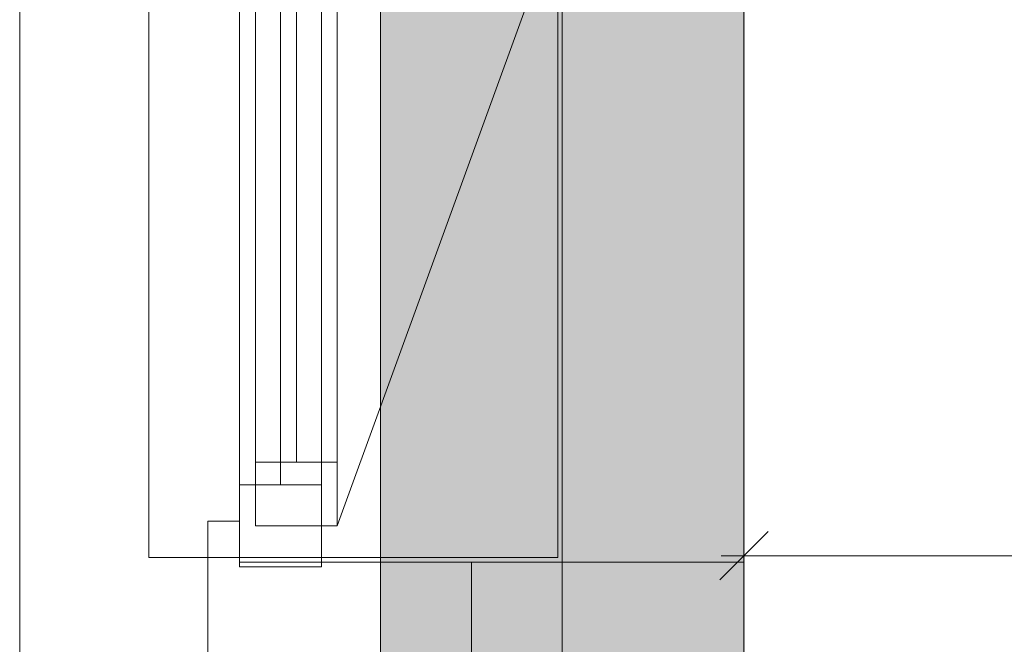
# Model space of a CAD drawing. Extents: x -500 to 300, y 62 to 1162.
# Tile 40 of 90: x -314 to -293, y 615 to 628. Entities that reach past the tile are written whole.
import ezdxf
from ezdxf.lldxf.tags import DXFTag

# ---------------------------------------------------------------- set-up
doc = ezdxf.new("R2010")
doc.units = 0
doc.layers.get('0').update_dxf_attribs({"lineweight": 13})
for name, color, linetype, lineweight, true_color in [('30 -33 Aussenwände- 7 Fassade_ Elemente', 7, 'Continuous', 9, 0x00aacc), ('30 -35 Decken- 1 Konstruktion-Träger- Stahlbeton', 7, 'Continuous', 13, 0x33aa00), ('70 -76 Bemaßung- 2 Allgemein', 9, 'Continuous', 5, 0x808080), ('iwb_Schraffur_Unterzug', 7, 'Continuous', 5, 0xffffcc)]:
    doc.layers.add(name, color=color, linetype=linetype, lineweight=lineweight, true_color=true_color)
doc.layers.add('70 -71 Achsen- 1 Gebäudeachsen', color=7, linetype='STRICHPUNKT2-A06G93K98I', lineweight=18)
tags = doc.linetypes.add('fein_strichliert-A06G93KA8I', pattern=[4, 1, -2, 1]).pattern_tags.tags
tags[8:9] = [DXFTag(74, 4), DXFTag(75, 0), DXFTag(340, '0'), DXFTag(46, 0.0), DXFTag(50, 0.0), DXFTag(44, 0.0), DXFTag(45, 0.0)]
tags[6:7] = [DXFTag(74, 4), DXFTag(75, 0), DXFTag(340, '0'), DXFTag(46, 0.0), DXFTag(50, 0.0), DXFTag(44, 0.0), DXFTag(45, 0.0)]
tags[4:5] = [DXFTag(74, 4), DXFTag(75, 0), DXFTag(340, '0'), DXFTag(46, 0.0), DXFTag(50, 0.0), DXFTag(44, 0.0), DXFTag(45, 0.0)]
tags = doc.linetypes.add('STRICHPUNKT2-A06G93K98I', pattern=[12.7, 6.35, -3.175, 0, -3.175]).pattern_tags.tags
tags[10:11] = [DXFTag(74, 4), DXFTag(75, 0), DXFTag(340, '0'), DXFTag(46, 0.0), DXFTag(50, 0.0), DXFTag(44, 0.0), DXFTag(45, 0.0)]
tags[8:9] = [DXFTag(74, 4), DXFTag(75, 0), DXFTag(340, '0'), DXFTag(46, 0.0), DXFTag(50, 0.0), DXFTag(44, 0.0), DXFTag(45, 0.0)]
tags[6:7] = [DXFTag(74, 4), DXFTag(75, 0), DXFTag(340, '0'), DXFTag(46, 0.0), DXFTag(50, 0.0), DXFTag(44, 0.0), DXFTag(45, 0.0)]
tags[4:5] = [DXFTag(74, 4), DXFTag(75, 0), DXFTag(340, '0'), DXFTag(46, 0.0), DXFTag(50, 0.0), DXFTag(44, 0.0), DXFTag(45, 0.0)]

# ---------------------------------------------------------------- blocks, each defined once
blk = doc.blocks.new('Referenz-A06G93KB8I')
at = {"layer": '30 -33 Aussenwände- 7 Fassade_ Elemente', "color": 0, "linetype": 'Continuous', "lineweight": -2, "ltscale": 0.13}
for p, q in [((-298.299, 614.053), (-298.299, 769.853)), ((-314.239, 766.553), (-314.239, 610.853)), ((-309.399, 616.353), (-309.399, 640.753)), ((-307.599, 640.753), (-307.599, 616.353)), ((-309.049, 617.253), (-309.049, 640.053)), ((-307.249, 640.053), (-307.249, 617.253)), ((-308.149, 638.653), (-308.149, 618.653)), ((-309.049, 617.253), (-309.049, 618.653)), ((-309.049, 618.653), (-307.249, 618.653)), ((-307.249, 618.653), (-307.249, 617.253)), ((-309.399, 618.153), (-307.599, 618.153)), ((-309.399, 616.353), (-309.399, 618.153)), ((-307.599, 618.153), (-307.599, 616.353)), ((-310.099, 614.053), (-310.099, 617.353)), ((-310.099, 617.353), (-309.399, 617.353)), ((-309.399, 617.353), (-309.399, 616.453)), ((-307.249, 617.253), (-309.049, 617.253)), ((-307.249, 617.253), (-309.049, 617.253)), ((-309.399, 616.453), (-304.299, 616.453)), ((-307.599, 616.353), (-309.399, 616.353)), ((-307.599, 616.353), (-309.399, 616.353)), ((-304.299, 616.453), (-298.299, 616.453)), ((-304.299, 614.053), (-304.299, 616.453)), ((-298.299, 616.453), (-298.299, 614.053))]:
    blk.add_line(p, q, dxfattribs=at)
at = {"layer": '30 -33 Aussenwände- 7 Fassade_ Elemente', "color": 0, "lineweight": -2}
for p, q in [((-311.399, 616.553), (-311.399, 664.953)), ((-302.399, 616.553), (-302.399, 664.953)), ((-309.399, 618.153), (-309.399, 663.353)), ((-308.499, 663.353), (-308.499, 618.153)), ((-307.599, 663.353), (-307.599, 618.153)), ((-311.399, 616.553), (-311.399, 640.753)), ((-302.399, 616.553), (-302.399, 640.753)), ((-309.399, 618.153), (-309.399, 639.153)), ((-309.049, 618.653), (-309.049, 638.653)), ((-308.149, 618.653), (-308.149, 638.653)), ((-307.249, 638.653), (-307.249, 618.653)), ((-309.049, 617.253), (-309.049, 618.653)), ((-309.049, 618.653), (-307.249, 618.653)), ((-307.249, 618.653), (-307.249, 617.253)), ((-309.399, 616.553), (-309.399, 618.153)), ((-309.399, 618.153), (-307.599, 618.153)), ((-307.599, 618.153), (-307.599, 616.553)), ((-307.249, 617.253), (-309.049, 617.253)), ((-309.399, 616.553), (-311.399, 616.553)), ((-307.599, 616.553), (-309.399, 616.553)), ((-307.599, 616.553), (-302.399, 616.553))]:
    blk.add_line(p, q, dxfattribs=at)
at = {"layer": '30 -33 Aussenwände- 7 Fassade_ Elemente', "color": 0, "linetype": 'fein_strichliert-A06G93KA8I', "lineweight": -2, "ltscale": 0.13}
blk.add_line((-307.249, 617.253), (-299.451, 638.678), dxfattribs=at)
at = {"layer": '30 -35 Decken- 1 Konstruktion-Träger- Stahlbeton', "color": 0, "linetype": 'fein_strichliert-A06G93KA8I', "lineweight": -2, "ltscale": 0.13}
for p, q in [((-306.299, 995.453), (-306.299, 388.453)), ((-298.299, 995.453), (-298.299, 388.453))]:
    blk.add_line(p, q, dxfattribs=at)
at = {"layer": '70 -71 Achsen- 1 Gebäudeachsen', "color": 0, "linetype": 'STRICHPUNKT2-A06G93K98I', "lineweight": -2, "ltscale": 0.13}
blk.add_line((-302.299, 1084.393), (-302.299, 84.953), dxfattribs=at)
at = {"layer": '70 -76 Bemaßung- 2 Allgemein', "color": 0, "linetype": 'Continuous', "lineweight": -2, "ltscale": 0.13}
for p, q in [((-298.299, 616.453), (-298.299, 617.594)), ((-298.829, 616.064), (-297.768, 617.125)), ((-298.799, 616.594), (-297.238, 616.594)), ((-273.359, 616.594), (-297.238, 616.594))]:
    blk.add_line(p, q, dxfattribs=at)
blk = doc.blocks.new('Referenz-A06G93KD8I')
at = {"layer": 'iwb_Schraffur_Unterzug', "linetype": 'Continuous', "ltscale": 0.13}
blk.add_hatch(color=256, dxfattribs=at).paths.add_polyline_path([(-302.298, 995.453), (-298.298, 995.453), (-298.298, 553.453), (-306.298, 553.453), (-306.298, 995.453)])
blk.add_solid([(-306.28, 223.382), (-306.28, 995.453), (-298.28, 223.382), (-298.28, 995.453)], dxfattribs=at)

msp = doc.modelspace()

# ---------------------------------------------------------------- block references
at = {"color": 8, "lineweight": 13, "ltscale": 0.13, "true_color": 0x808080}
msp.add_blockref('Referenz-A06G93KB8I', (0, 0), dxfattribs=at)
at = {"color": 8, "lineweight": 25, "ltscale": 0.25, "true_color": 0x808080}
msp.add_blockref('Referenz-A06G93KD8I', (0, 0), dxfattribs=at)

doc.saveas('drawing.dxf')
